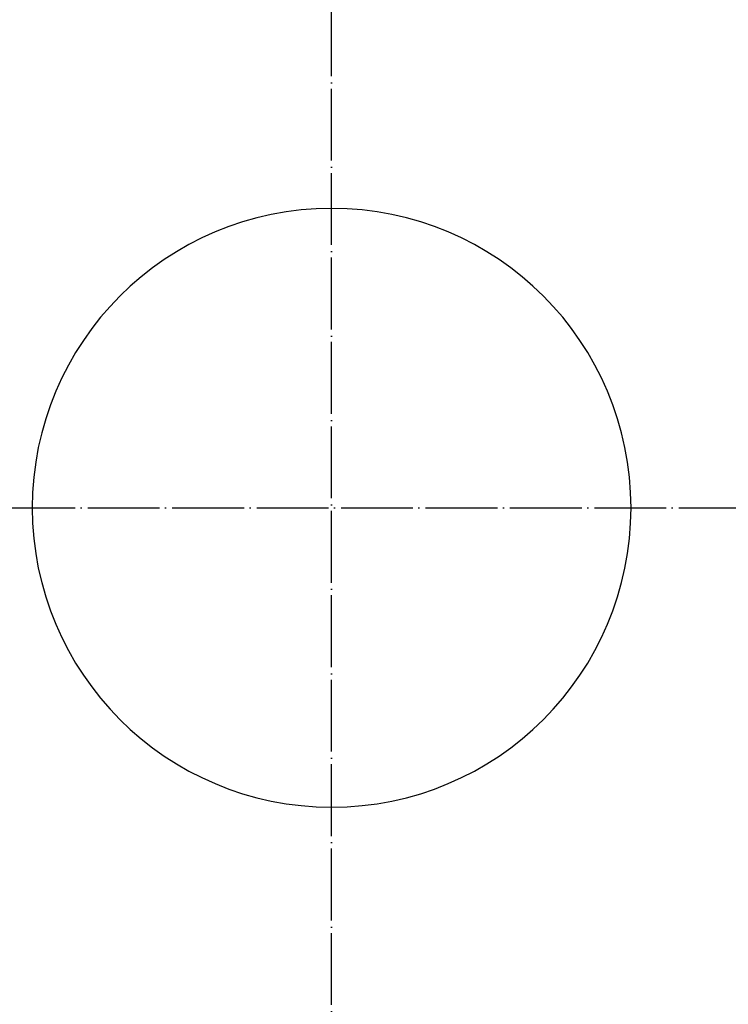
# Model space of a CAD drawing. Extents: x -1763 to 4575, y -3429 to 1051.
# Tile 152 of 174: x 3848 to 3966, y -1805 to -1640. Entities that reach past the tile are written whole.
import ezdxf

# ---------------------------------------------------------------- set-up
doc = ezdxf.new("R2010")
doc.units = 0
doc.linetypes.add('DASHED', pattern=[15, 7, -8])
doc.linetypes.add('DOT_CENTER', pattern=[14, 12, -1, 0, -1])
doc.layers.get('0').update_dxf_attribs({"linetype": 'CONTINUOUS'})
doc.layers.add('1', color=7, linetype='CONTINUOUS')

# ---------------------------------------------------------------- blocks, each defined once
blk = doc.blocks.new('E7018-24101__1', base_point=(4200, -1958.68))
at = {"color": 1, "linetype": 'CONTINUOUS'}
for start, end in [(90, -90), (-90, 90)]:
    blk.add_arc((3900, -1721.88), 50, start, end, dxfattribs=at)
blk = doc.blocks.new('E7018-64101__110', base_point=(4240, -1972.18))
blk.add_blockref('E7018-24101__1', (4200, -1958.68))
blk = doc.blocks.new('DUT_BOARD__111', base_point=(4184.31, -1929.7))
at = {"color": 1, "linetype": 'CONTINUOUS'}
for start, end in [(90, -90), (-90, 90)]:
    blk.add_arc((3900, -1721.88), 50, start, end, dxfattribs=at)
blk = doc.blocks.new('STIFF_ASSY_DUTBD__112', base_point=(4240, -1972.18))
for name, p in [('E7018-64101__110', (4240, -1972.18)), ('DUT_BOARD__111', (4184.31, -1929.7))]:
    blk.add_blockref(name, p)
blk = doc.blocks.new('A1__190', base_point=(4240, -1972.18))
blk.add_blockref('STIFF_ASSY_DUTBD__112', (4240, -1972.18))
blk = doc.blocks.new('FRONT1__191', base_point=(4150.3, -1381.88))
blk.add_blockref('A1__190', (4240, -1972.18))
blk = doc.blocks.new('L1__192', base_point=(4150.3, -1381.88))
blk.add_blockref('FRONT1__191', (4150.3, -1381.88))
blk = doc.blocks.new('HEADPLATE_EG__609', base_point=(3352.24, -2091.02))
at = {"layer": '1', "color": 1, "linetype": 'DOT_CENTER'}
for p, q in [((3900, -1960), (3900, -1483.75)), ((3661.88, -1721.88), (4138.12, -1721.88))]:
    blk.add_line(p, q, dxfattribs=at)
at = {"layer": '1', "color": 7, "linetype": 'DASHED'}
for radius in [166.69, 158.75]:
    blk.add_circle((3900, -1721.88), radius, dxfattribs=at)
blk = doc.blocks.new('D-E6980-90196-1S121', base_point=(12650.47, 564.07))
at = {"layer": '1'}
blk.add_blockref('HEADPLATE_EG__609', (3352.24, -2091.02), dxfattribs=at)

msp = doc.modelspace()

# ---------------------------------------------------------------- block references
for name, p in [('D-E6980-90196-1S121', (12650.47, 564.07)), ('L1__192', (4150.3, -1381.88))]:
    msp.add_blockref(name, p)

doc.saveas('drawing.dxf')
